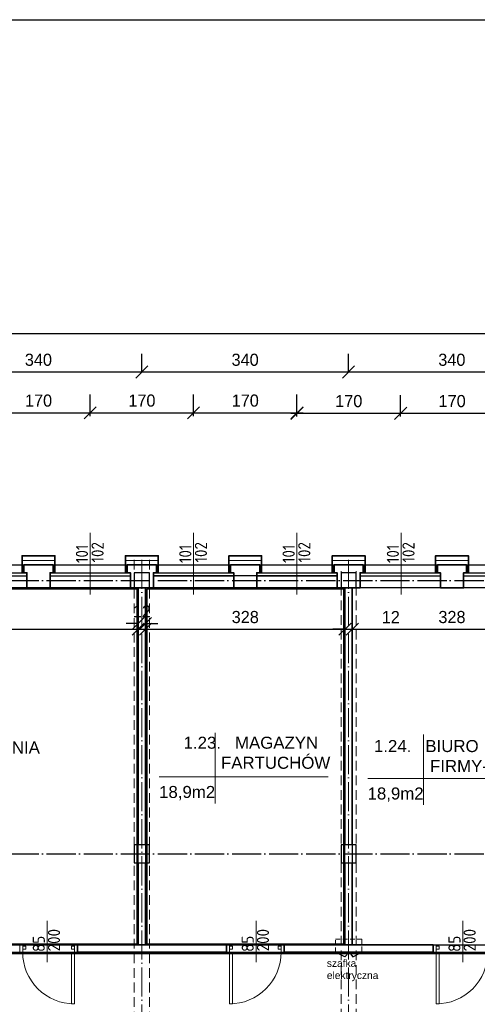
# Model space of a CAD drawing. Header units: millimetres. Extents: x -642 to 14033, y 1994 to 13520.
# Tile 62 of 72: x 8546 to 9299, y 11900 to 13520. Entities that reach past the tile are written whole.
import ezdxf

# ---------------------------------------------------------------- set-up
doc = ezdxf.new("R2010")
doc.units = ezdxf.units.MM
doc.linetypes.add('ACAD_ISO04W100', pattern=[30.5, 24, -3, 0.5, -3])
doc.linetypes.add('KRESKOWA_X2', pattern=[12, 8, -4])
for name, color, linetype, lineweight in [('drzwi', 140, 'Continuous', 13), ('opisy drzwi', 40, 'Continuous', 13), ('opisy pom', 3, 'Continuous', 18), ('OPISY POM. 100', 150, 'Continuous', 20), ('opisy pom.50', 3, 'Continuous', 20), ('przerywana', 7, 'KRESKOWA_X2', 9), ('sciany', 4, 'Continuous', 35), ('symetria', 7, 'ACAD_ISO04W100', 9), ('słupy', 2, 'Continuous', 30), ('wymiary', 1, 'Continuous', 13), ('ściany-OCIEPLENIE', 201, 'Continuous', 9)]:
    doc.layers.add(name, color=color, linetype=linetype, lineweight=lineweight)
doc.layers.add('POWIERZCHNIA', color=123, linetype='Continuous', plot=False)
doc.styles.add('ISO', font='isocp.shx')
doc.styles.add('ROMANS', font='ROMANS')
doc.styles.add('SYSTEM', font='TXT')
doc.linetypes.add('BATTING', pattern='A,0.0001,-0.1,[134,ltypeshp.shx,S=0.1,R=0,X=-0.1,Y=0],-0.2,[134,ltypeshp.shx,S=0.1,R=180,X=0.1,Y=0],-0.1', length=0.4001)
doc.dimstyles.new('Jacek2', dxfattribs={"dimscale": 2, "dimtxt": 10, "dimasz": 10, "dimexe": 15, "dimexo": 15, "dimgap": 5, "dimtad": 1, "dimdec": 0, "dimzin": 0, "dimdsep": 46, "dimtxsty": 'Standard', "dimblk": 'OBLIQUE', "dimcen": 0, "dimdle": 5, "dimadec": 1, "dimazin": 0, "dimtfac": 1, "dimtdec": 0, "dimtofl": 0, "dimtmove": 0, "dimatfit": 3, "dimfxl": 1, "dimtolj": 1, "dimtzin": 0, "dimarcsym": 0})

# ---------------------------------------------------------------- blocks, each defined once
blk = doc.blocks.new('_OBLIQUE')
at = {"color": 0, "linetype": 'ByBlock'}
blk.add_line((-0.5, -0.5), (0.5, 0.5), dxfattribs=at)
blk = doc.blocks.new('*D106')
at = {"layer": 'Defpoints', "color": 0, "transparency": 16777216}
for p in [(8746.9, 12940.4), (8406.9, 12912), (8746.9, 12912)]:
    blk.add_point(p, dxfattribs=at)
at = {"layer": 'wymiary', "color": 0, "lineweight": -2, "transparency": 16777216}
for p, q in [((8406.9, 12942), (8406.9, 12970.4)), ((8746.9, 12942), (8746.9, 12970.4)), ((8396.9, 12940.4), (8756.9, 12940.4))]:
    blk.add_line(p, q, dxfattribs=at)
at = {"layer": 'wymiary', "color": 0, "lineweight": -2, "transparency": 16777216, "xscale": 20, "yscale": 20, "zscale": 20, "rotation": 180}
blk.add_blockref('_OBLIQUE', (8406.9, 12940.4), dxfattribs=at)
at = {"layer": 'wymiary', "color": 0, "lineweight": -2, "transparency": 16777216, "xscale": 20, "yscale": 20, "zscale": 20}
blk.add_blockref('_OBLIQUE', (8746.9, 12940.4), dxfattribs=at)
at = {"layer": 'wymiary', "color": 0, "transparency": 16777216, "insert": (8576.9, 12960.4), "char_height": 20, "attachment_point": 5}
blk.add_mtext('\\A1;340', dxfattribs=at)
blk = doc.blocks.new('*D107')
at = {"layer": 'Defpoints', "color": 0, "transparency": 16777216}
for p in [(9086.9, 12940.4), (8746.9, 12912), (9086.9, 12912)]:
    blk.add_point(p, dxfattribs=at)
at = {"layer": 'wymiary', "color": 0, "lineweight": -2, "transparency": 16777216}
for p, q in [((8746.9, 12942), (8746.9, 12970.4)), ((9086.9, 12942), (9086.9, 12970.4)), ((8736.9, 12940.4), (9096.9, 12940.4))]:
    blk.add_line(p, q, dxfattribs=at)
at = {"layer": 'wymiary', "color": 0, "lineweight": -2, "transparency": 16777216, "xscale": 20, "yscale": 20, "zscale": 20, "rotation": 180}
blk.add_blockref('_OBLIQUE', (8746.9, 12940.4), dxfattribs=at)
at = {"layer": 'wymiary', "color": 0, "lineweight": -2, "transparency": 16777216, "xscale": 20, "yscale": 20, "zscale": 20}
blk.add_blockref('_OBLIQUE', (9086.9, 12940.4), dxfattribs=at)
at = {"layer": 'wymiary', "color": 0, "transparency": 16777216, "insert": (8916.9, 12960.4), "char_height": 20, "attachment_point": 5}
blk.add_mtext('\\A1;340', dxfattribs=at)
blk = doc.blocks.new('*D108')
at = {"layer": 'Defpoints', "color": 0, "transparency": 16777216}
for p in [(9426.9, 12940.4), (9086.9, 12912), (9426.9, 12912)]:
    blk.add_point(p, dxfattribs=at)
at = {"layer": 'wymiary', "color": 0, "lineweight": -2, "transparency": 16777216}
for p, q in [((9086.9, 12942), (9086.9, 12970.4)), ((9426.9, 12942), (9426.9, 12970.4)), ((9076.9, 12940.4), (9436.9, 12940.4))]:
    blk.add_line(p, q, dxfattribs=at)
at = {"layer": 'wymiary', "color": 0, "lineweight": -2, "transparency": 16777216, "xscale": 20, "yscale": 20, "zscale": 20, "rotation": 180}
blk.add_blockref('_OBLIQUE', (9086.9, 12940.4), dxfattribs=at)
at = {"layer": 'wymiary', "color": 0, "lineweight": -2, "transparency": 16777216, "xscale": 20, "yscale": 20, "zscale": 20}
blk.add_blockref('_OBLIQUE', (9426.9, 12940.4), dxfattribs=at)
at = {"layer": 'wymiary', "color": 0, "transparency": 16777216, "insert": (9256.9, 12960.4), "char_height": 20, "attachment_point": 5}
blk.add_mtext('\\A1;340', dxfattribs=at)
blk = doc.blocks.new('*D239')
at = {"layer": 'Defpoints', "color": 0, "transparency": 16777216}
for p in [(8086, 12584.9), (8741.1, 12584.9), (8741.1, 12517)]:
    blk.add_point(p, dxfattribs=at)
at = {"layer": 'wymiary', "color": 0, "lineweight": -2, "transparency": 16777216}
for p, q in [((8086, 12554.9), (8086, 12487)), ((8741.1, 12554.9), (8741.1, 12487)), ((8076, 12517), (8751.1, 12517))]:
    blk.add_line(p, q, dxfattribs=at)
at = {"layer": 'wymiary', "color": 0, "lineweight": -2, "transparency": 16777216, "xscale": 20, "yscale": 20, "zscale": 20, "rotation": 180}
blk.add_blockref('_OBLIQUE', (8086, 12517), dxfattribs=at)
at = {"layer": 'wymiary', "color": 0, "lineweight": -2, "transparency": 16777216, "xscale": 20, "yscale": 20, "zscale": 20}
blk.add_blockref('_OBLIQUE', (8741.1, 12517), dxfattribs=at)
at = {"layer": 'wymiary', "color": 0, "transparency": 16777216, "insert": (8413.6, 12537), "char_height": 20, "attachment_point": 5}
blk.add_mtext('\\A1;655', dxfattribs=at)
blk = doc.blocks.new('*D240')
at = {"layer": 'Defpoints', "color": 0, "transparency": 16777216}
for p in [(8741.1, 12584.9), (8753.1, 12584.9), (8753.1, 12526.4)]:
    blk.add_point(p, dxfattribs=at)
at = {"layer": 'wymiary', "color": 0, "lineweight": -2, "transparency": 16777216}
for p, q in [((8741.1, 12554.9), (8741.1, 12496.4)), ((8753.1, 12554.9), (8753.1, 12496.4)), ((8741.1, 12526.4), (8721.1, 12526.4)), ((8753.1, 12526.4), (8773.1, 12526.4))]:
    blk.add_line(p, q, dxfattribs=at)
at = {"layer": 'wymiary', "color": 0, "lineweight": -2, "transparency": 16777216, "xscale": 20, "yscale": 20, "zscale": 20}
blk.add_blockref('_OBLIQUE', (8741.1, 12526.4), dxfattribs=at)
at = {"layer": 'wymiary', "color": 0, "lineweight": -2, "transparency": 16777216, "xscale": 20, "yscale": 20, "zscale": 20, "rotation": 180}
blk.add_blockref('_OBLIQUE', (8753.1, 12526.4), dxfattribs=at)
at = {"layer": 'wymiary', "color": 0, "transparency": 16777216, "insert": (8747.1, 12546.4), "char_height": 20, "attachment_point": 5}
blk.add_mtext('\\A1;12', dxfattribs=at)
blk = doc.blocks.new('*D241')
at = {"layer": 'Defpoints', "color": 0, "transparency": 16777216}
for p in [(8753.1, 12584.9), (9081.1, 12584.9), (9081.1, 12517)]:
    blk.add_point(p, dxfattribs=at)
at = {"layer": 'wymiary', "color": 0, "lineweight": -2, "transparency": 16777216}
for p, q in [((8753.1, 12554.9), (8753.1, 12487)), ((9081.1, 12554.9), (9081.1, 12487)), ((8743.1, 12517), (9091.1, 12517))]:
    blk.add_line(p, q, dxfattribs=at)
at = {"layer": 'wymiary', "color": 0, "lineweight": -2, "transparency": 16777216, "xscale": 20, "yscale": 20, "zscale": 20, "rotation": 180}
blk.add_blockref('_OBLIQUE', (8753.1, 12517), dxfattribs=at)
at = {"layer": 'wymiary', "color": 0, "lineweight": -2, "transparency": 16777216, "xscale": 20, "yscale": 20, "zscale": 20}
blk.add_blockref('_OBLIQUE', (9081.1, 12517), dxfattribs=at)
at = {"layer": 'wymiary', "color": 0, "transparency": 16777216, "insert": (8917.1, 12537), "char_height": 20, "attachment_point": 5}
blk.add_mtext('\\A1;328', dxfattribs=at)
blk = doc.blocks.new('*D242')
at = {"layer": 'Defpoints', "color": 0, "transparency": 16777216}
for p in [(9081.1, 12584.9), (9093.1, 12584.9), (9093.1, 12517)]:
    blk.add_point(p, dxfattribs=at)
at = {"layer": 'wymiary', "color": 0, "lineweight": -2, "transparency": 16777216}
for p, q in [((9081.1, 12554.9), (9081.1, 12487)), ((9093.1, 12554.9), (9093.1, 12487)), ((9081.1, 12517), (9061.1, 12517)), ((9093.1, 12517), (9179.8, 12517))]:
    blk.add_line(p, q, dxfattribs=at)
at = {"layer": 'wymiary', "color": 0, "lineweight": -2, "transparency": 16777216, "xscale": 20, "yscale": 20, "zscale": 20}
blk.add_blockref('_OBLIQUE', (9081.1, 12517), dxfattribs=at)
at = {"layer": 'wymiary', "color": 0, "lineweight": -2, "transparency": 16777216, "xscale": 20, "yscale": 20, "zscale": 20, "rotation": 180}
blk.add_blockref('_OBLIQUE', (9093.1, 12517), dxfattribs=at)
at = {"layer": 'wymiary', "color": 0, "transparency": 16777216, "insert": (9156.5, 12537), "char_height": 20, "attachment_point": 5}
blk.add_mtext('\\A1;12', dxfattribs=at)
blk = doc.blocks.new('*D243')
at = {"layer": 'Defpoints', "color": 0, "transparency": 16777216}
for p in [(9093.1, 12584.9), (9421.1, 12584.9), (9421.1, 12517)]:
    blk.add_point(p, dxfattribs=at)
at = {"layer": 'wymiary', "color": 0, "lineweight": -2, "transparency": 16777216}
for p, q in [((9093.1, 12554.9), (9093.1, 12487)), ((9421.1, 12554.9), (9421.1, 12487)), ((9083.1, 12517), (9431.1, 12517))]:
    blk.add_line(p, q, dxfattribs=at)
at = {"layer": 'wymiary', "color": 0, "lineweight": -2, "transparency": 16777216, "xscale": 20, "yscale": 20, "zscale": 20, "rotation": 180}
blk.add_blockref('_OBLIQUE', (9093.1, 12517), dxfattribs=at)
at = {"layer": 'wymiary', "color": 0, "lineweight": -2, "transparency": 16777216, "xscale": 20, "yscale": 20, "zscale": 20}
blk.add_blockref('_OBLIQUE', (9421.1, 12517), dxfattribs=at)
at = {"layer": 'wymiary', "color": 0, "transparency": 16777216, "insert": (9257.1, 12537), "char_height": 20, "attachment_point": 5}
blk.add_mtext('\\A1;328', dxfattribs=at)
blk = doc.blocks.new('*D428')
at = {"layer": 'Defpoints', "color": 0, "transparency": 16777216}
for p in [(12183.1, 13003.7), (753.6, 12769.9), (12183.1, 12769.9)]:
    blk.add_point(p, dxfattribs=at)
at = {"layer": 'wymiary', "color": 0, "lineweight": -2, "transparency": 16777216}
for p, q in [((753.6, 12799.9), (753.6, 13033.7)), ((12183.1, 12799.9), (12183.1, 13033.7)), ((743.6, 13003.7), (12193.1, 13003.7))]:
    blk.add_line(p, q, dxfattribs=at)
at = {"layer": 'wymiary', "color": 0, "lineweight": -2, "transparency": 16777216, "xscale": 20, "yscale": 20, "zscale": 20, "rotation": 180}
blk.add_blockref('_OBLIQUE', (753.6, 13003.7), dxfattribs=at)
at = {"layer": 'wymiary', "color": 0, "lineweight": -2, "transparency": 16777216, "xscale": 20, "yscale": 20, "zscale": 20}
blk.add_blockref('_OBLIQUE', (12183.1, 13003.7), dxfattribs=at)
at = {"layer": 'wymiary', "color": 0, "transparency": 16777216, "insert": (6468.4, 13023.7), "char_height": 20, "attachment_point": 5}
blk.add_mtext('\\A1;11430', dxfattribs=at)
blk = doc.blocks.new('*D456')
at = {"layer": 'Defpoints', "color": 0, "transparency": 16777216}
for p in [(8662.1, 12873.2), (8492.1, 12837.8), (8662.1, 12837.8)]:
    blk.add_point(p, dxfattribs=at)
at = {"layer": 'opisy pom.50', "color": 0, "lineweight": -2, "transparency": 16777216}
for p, q in [((8492.1, 12867.8), (8492.1, 12903.2)), ((8662.1, 12867.8), (8662.1, 12903.2)), ((8482.1, 12873.2), (8672.1, 12873.2))]:
    blk.add_line(p, q, dxfattribs=at)
at = {"layer": 'opisy pom.50', "color": 0, "lineweight": -2, "transparency": 16777216, "xscale": 20, "yscale": 20, "zscale": 20, "rotation": 180}
blk.add_blockref('_OBLIQUE', (8492.1, 12873.2), dxfattribs=at)
at = {"layer": 'opisy pom.50', "color": 0, "lineweight": -2, "transparency": 16777216, "xscale": 20, "yscale": 20, "zscale": 20}
blk.add_blockref('_OBLIQUE', (8662.1, 12873.2), dxfattribs=at)
at = {"layer": 'opisy pom.50', "color": 0, "transparency": 16777216, "insert": (8577.1, 12893.2), "char_height": 20, "attachment_point": 5}
blk.add_mtext('\\A1;170', dxfattribs=at)
blk = doc.blocks.new('*D457')
at = {"layer": 'Defpoints', "color": 0, "transparency": 16777216}
for p in [(8832.1, 12873.2), (8662.1, 12837.8), (8832.1, 12837.8)]:
    blk.add_point(p, dxfattribs=at)
at = {"layer": 'opisy pom.50', "color": 0, "lineweight": -2, "transparency": 16777216}
for p, q in [((8662.1, 12867.8), (8662.1, 12903.2)), ((8832.1, 12867.8), (8832.1, 12903.2)), ((8652.1, 12873.2), (8842.1, 12873.2))]:
    blk.add_line(p, q, dxfattribs=at)
at = {"layer": 'opisy pom.50', "color": 0, "lineweight": -2, "transparency": 16777216, "xscale": 20, "yscale": 20, "zscale": 20, "rotation": 180}
blk.add_blockref('_OBLIQUE', (8662.1, 12873.2), dxfattribs=at)
at = {"layer": 'opisy pom.50', "color": 0, "lineweight": -2, "transparency": 16777216, "xscale": 20, "yscale": 20, "zscale": 20}
blk.add_blockref('_OBLIQUE', (8832.1, 12873.2), dxfattribs=at)
at = {"layer": 'opisy pom.50', "color": 0, "transparency": 16777216, "insert": (8747.1, 12893.2), "char_height": 20, "attachment_point": 5}
blk.add_mtext('\\A1;170', dxfattribs=at)
blk = doc.blocks.new('*D458')
at = {"layer": 'Defpoints', "color": 0, "transparency": 16777216}
for p in [(9002.1, 12873.2), (8832.1, 12837.8), (9002.1, 12837.8)]:
    blk.add_point(p, dxfattribs=at)
at = {"layer": 'opisy pom.50', "color": 0, "lineweight": -2, "transparency": 16777216}
for p, q in [((8832.1, 12867.8), (8832.1, 12903.2)), ((9002.1, 12867.8), (9002.1, 12903.2)), ((8822.1, 12873.2), (9012.1, 12873.2))]:
    blk.add_line(p, q, dxfattribs=at)
at = {"layer": 'opisy pom.50', "color": 0, "lineweight": -2, "transparency": 16777216, "xscale": 20, "yscale": 20, "zscale": 20, "rotation": 180}
blk.add_blockref('_OBLIQUE', (8832.1, 12873.2), dxfattribs=at)
at = {"layer": 'opisy pom.50', "color": 0, "lineweight": -2, "transparency": 16777216, "xscale": 20, "yscale": 20, "zscale": 20}
blk.add_blockref('_OBLIQUE', (9002.1, 12873.2), dxfattribs=at)
at = {"layer": 'opisy pom.50', "color": 0, "transparency": 16777216, "insert": (8917.1, 12893.2), "char_height": 20, "attachment_point": 5}
blk.add_mtext('\\A1;170', dxfattribs=at)
blk = doc.blocks.new('*D459')
at = {"layer": 'Defpoints', "color": 0, "transparency": 16777216}
for p in [(9172.6, 12872.4), (9002.1, 12837.1), (9172.6, 12837.1)]:
    blk.add_point(p, dxfattribs=at)
at = {"layer": 'opisy pom.50', "color": 0, "lineweight": -2, "transparency": 16777216}
for p, q in [((9002.1, 12867.1), (9002.1, 12902.4)), ((9172.6, 12867.1), (9172.6, 12902.4)), ((8992.1, 12872.4), (9182.6, 12872.4))]:
    blk.add_line(p, q, dxfattribs=at)
at = {"layer": 'opisy pom.50', "color": 0, "lineweight": -2, "transparency": 16777216, "xscale": 20, "yscale": 20, "zscale": 20, "rotation": 180}
blk.add_blockref('_OBLIQUE', (9002.1, 12872.4), dxfattribs=at)
at = {"layer": 'opisy pom.50', "color": 0, "lineweight": -2, "transparency": 16777216, "xscale": 20, "yscale": 20, "zscale": 20}
blk.add_blockref('_OBLIQUE', (9172.6, 12872.4), dxfattribs=at)
at = {"layer": 'opisy pom.50', "color": 0, "transparency": 16777216, "insert": (9087.4, 12892.4), "char_height": 20, "attachment_point": 5}
blk.add_mtext('\\A1;170', dxfattribs=at)
blk = doc.blocks.new('*D460')
at = {"layer": 'Defpoints', "color": 0, "transparency": 16777216}
for p in [(9342.1, 12872.4), (9172.6, 12837.1), (9342.1, 12837.1)]:
    blk.add_point(p, dxfattribs=at)
at = {"layer": 'opisy pom.50', "color": 0, "lineweight": -2, "transparency": 16777216}
for p, q in [((9172.6, 12867.1), (9172.6, 12902.4)), ((9342.1, 12867.1), (9342.1, 12902.4)), ((9162.6, 12872.4), (9352.1, 12872.4))]:
    blk.add_line(p, q, dxfattribs=at)
at = {"layer": 'opisy pom.50', "color": 0, "lineweight": -2, "transparency": 16777216, "xscale": 20, "yscale": 20, "zscale": 20, "rotation": 180}
blk.add_blockref('_OBLIQUE', (9172.6, 12872.4), dxfattribs=at)
at = {"layer": 'opisy pom.50', "color": 0, "lineweight": -2, "transparency": 16777216, "xscale": 20, "yscale": 20, "zscale": 20}
blk.add_blockref('_OBLIQUE', (9342.1, 12872.4), dxfattribs=at)
at = {"layer": 'opisy pom.50', "color": 0, "transparency": 16777216, "insert": (9257.4, 12892.4), "char_height": 20, "attachment_point": 5}
blk.add_mtext('\\A1;170', dxfattribs=at)

msp = doc.modelspace()

# ---------------------------------------------------------------- linework, layer by layer
for p, q in [((7707.4, 12622.9), (10984.1, 12622.9)), ((8043, 12622.9), (8783.1, 12622.9)), ((8383.1, 12622.9), (10984.1, 12622.9)), ((8426.1, 12609.9), (8558.1, 12609.9)), ((8596.1, 12609.9), (8728.1, 12609.9)), ((8766.1, 12609.9), (8898.1, 12609.9)), ((8936.1, 12609.9), (9068.1, 12609.9)), ((9106.1, 12609.9), (9238.1, 12609.9)), ((9276.1, 12609.9), (9408.1, 12609.9)), ((8426.1, 12604.9), (8558.1, 12604.9)), ((8596.1, 12604.9), (8728.1, 12604.9)), ((9068.1, 12604.9), (8766.1, 12604.9)), ((8766.1, 12604.9), (8898.1, 12604.9)), ((8936.1, 12604.9), (9068.1, 12604.9)), ((9106.1, 12604.9), (9238.1, 12604.9)), ((9276.1, 12604.9), (9408.1, 12604.9))]:
    msp.add_line(p, q)
at = {"linetype": 'ACAD_ISO04W100', "ltscale": 2}
for p, q in [((477.4, 12597.4), (13301.1, 12597.4)), ((477.4, 12147.4), (13301.1, 12147.4))]:
    msp.add_line(p, q, dxfattribs=at)
msp.add_lwpolyline([(-642.1, 13520.2), (14032.9, 13520.2), (14032.9, 1993.9), (-642.1, 1993.9)], close=True)
for points in [[(9088.1, 11985.4), (9080.9, 11977.9), (9065.4, 11985.4)], [(9088.1, 11985.4), (9093.9, 11977.9), (9108.9, 11985.4)]]:
    msp.add_lwpolyline(points)
at = {"layer": 'drzwi'}
for points in [[(8551.1, 11997.4, 0), (8546.1, 11997.4, 0), (8546.1, 11985.4, 0), (8551.1, 11985.4, 0), (8551.1, 11997.4, 0)], [(8551.1, 11995.4, 0), (8556.1, 11995.4, 0), (8556.1, 11990.4, 0), (8551.1, 11990.4, 0), (8551.1, 11995.4, 0)], [(8636.1, 11995.4, 0), (8631.1, 11995.4, 0), (8631.1, 11990.4, 0), (8636.1, 11990.4, 0), (8636.1, 11995.4, 0)], [(8636.1, 11997.4, 0), (8641.1, 11997.4, 0), (8641.1, 11985.4, 0), (8636.1, 11985.4, 0), (8636.1, 11997.4, 0)], [(8891.1, 11997.4, 0), (8886.1, 11997.4, 0), (8886.1, 11985.4, 0), (8891.1, 11985.4, 0), (8891.1, 11997.4, 0)], [(8891.1, 11995.4, 0), (8896.1, 11995.4, 0), (8896.1, 11990.4, 0), (8891.1, 11990.4, 0), (8891.1, 11995.4, 0)], [(8976.1, 11995.4, 0), (8971.1, 11995.4, 0), (8971.1, 11990.4, 0), (8976.1, 11990.4, 0), (8976.1, 11995.4, 0)], [(8976.1, 11997.4, 0), (8981.1, 11997.4, 0), (8981.1, 11985.4, 0), (8976.1, 11985.4, 0), (8976.1, 11997.4, 0)], [(9231.1, 11997.4, 0), (9226.1, 11997.4, 0), (9226.1, 11985.4, 0), (9231.1, 11985.4, 0), (9231.1, 11997.4, 0)], [(9231.1, 11995.4, 0), (9236.1, 11995.4, 0), (9236.1, 11990.4, 0), (9231.1, 11990.4, 0), (9231.1, 11995.4, 0)], [(8636.1, 11985.4, 0), (8631.1, 11985.4, 0), (8631.1, 11900.6, 0), (8636.1, 11900.4, 0), (8636.1, 11985.4, 0)], [(8891.1, 11985.4, 0), (8896.1, 11985.4, 0), (8896.1, 11900.6, 0), (8891.1, 11900.4, 0), (8891.1, 11985.4, 0)], [(9231.1, 11985.4, 0), (9236.1, 11985.4, 0), (9236.1, 11900.6, 0), (9231.1, 11900.4, 0), (9231.1, 11985.4, 0)]]:
    msp.add_polyline3d(points, dxfattribs=at)
for centre, start, end in [((8636.1, 11985.4), 180.001, 270.0014), ((8891.1, 11985.4), 270.001, 0.0014), ((9231.1, 11985.4), 270.001, 0.0014)]:
    msp.add_arc(centre, 85, start, end, dxfattribs=at)
at = {"layer": 'opisy drzwi'}
for p, q in [((8662.1, 12574.1), (8662.1, 12675.9)), ((8832.1, 12574.1), (8832.1, 12675.9)), ((9002.1, 12574.1), (9002.1, 12675.9)), ((9173.6, 12574.1), (9173.6, 12675.9)), ((8591.2, 11969), (8591.2, 12036.9)), ((8934.8, 11969), (8934.8, 12036.9)), ((9274.8, 11969), (9274.8, 12036.9))]:
    msp.add_line(p, q, dxfattribs=at)
at = {"layer": 'opisy pom'}
for p, q in [((8867.6, 12230.5), (8867.6, 12346.3)), ((9210.5, 12228), (9210.5, 12343.8)), ((8775.6, 12273.9), (9053.3, 12273.9)), ((9118.5, 12271.4), (9396.2, 12271.4))]:
    msp.add_line(p, q, dxfattribs=at)
at = {"layer": 'opisy pom.50', "linetype": 'KRESKOWA_X2'}
msp.add_lwpolyline([(9065.4, 11985.4), (9065.4, 12006.9), (9108.9, 12006.9), (9108.9, 11985.4)], close=True, dxfattribs=at)
at = {"layer": 'POWIERZCHNIA'}
msp.add_lwpolyline([(8086, 11997.4), (8341.1, 11997.4), (8341.1, 12043.4), (8473.1, 12043.4), (8473.1, 11997.4), (8741.1, 11997.4), (8741.1, 12584.9), (8086, 12584.9), (8086, 11997.4)], dxfattribs=at)
for points in [[(8088, 11999.4), (8339.1, 11999.4), (8339.1, 12045.4), (8475.1, 12045.4), (8475.1, 11999.4), (8739.1, 11999.4), (8739.1, 12582.9), (8088, 12582.9)], [(8753.1, 11997.4), (9081.1, 11997.4), (9081.1, 12584.9), (8753.1, 12584.9)], [(8755.1, 11999.4), (9079.1, 11999.4), (9079.1, 12582.9), (8755.1, 12582.9)], [(9093.1, 11997.4), (9421.1, 11997.4), (9421.1, 12584.9), (9093.1, 12584.9)], [(8356.9, 11985.4), (9421.1, 11985.4), (9421.1, 11755.4), (8356.9, 11755.4)], [(8358.9, 11983.4), (9419.1, 11983.4), (9419.1, 11757.4), (8358.9, 11757.4)]]:
    msp.add_lwpolyline(points, close=True, dxfattribs=at)
at = {"layer": 'przerywana', "linetype": 'KRESKOWA_X2', "ltscale": 2}
for p, q in [((8734.6, 12631.4), (8734.6, 11259.9)), ((8759.6, 12631.4), (8759.6, 11259.9)), ((9074.6, 12612.4), (9074.6, 11259.9)), ((9099.6, 12612.4), (9099.6, 11259.9))]:
    msp.add_line(p, q, dxfattribs=at)
at = {"layer": 'sciany'}
for p, q in [((8741.1, 12584.9), (8741.1, 12162.4)), ((8753.1, 12584.9), (8753.1, 12162.4)), ((9081.1, 12584.9), (9081.1, 12162.4)), ((9093.1, 12584.9), (9093.1, 12162.4)), ((8741.1, 12132.4), (8741.1, 11997.4)), ((8753.1, 12132.4), (8753.1, 11997.4)), ((9081.1, 12132.4), (9081.1, 11997.4)), ((9093.1, 12132.4), (9093.1, 11997.4)), ((8641.1, 11997.4), (8641.1, 11985.4)), ((8886.1, 11997.4), (8641.1, 11997.4)), ((8886.1, 11997.4), (8886.1, 11985.4)), ((8981.1, 11997.4), (8981.1, 11985.4)), ((9226.1, 11997.4), (8981.1, 11997.4)), ((9226.1, 11997.4), (9226.1, 11985.4)), ((8641.1, 11985.4), (8886.1, 11985.4)), ((8981.1, 11985.4), (9226.1, 11985.4))]:
    msp.add_line(p, q, dxfattribs=at)
for points in [[(8553.1, 12609.9), (8550.1, 12609.9), (8550.1, 12637.9), (8604.1, 12637.9), (8604.1, 12609.9), (8601.1, 12609.9)], [(8723.1, 12609.9), (8720.1, 12609.9), (8720.1, 12637.9), (8774.1, 12637.9), (8774.1, 12609.9), (8771.1, 12609.9)], [(8893.1, 12609.9), (8890.1, 12609.9), (8890.1, 12637.9), (8944.1, 12637.9), (8944.1, 12609.9), (8941.1, 12609.9)], [(9063.1, 12609.9), (9060.1, 12609.9), (9060.1, 12637.9), (9114.1, 12637.9), (9114.1, 12609.9), (9111.1, 12609.9)], [(9233.1, 12609.9), (9230.1, 12609.9), (9230.1, 12637.9), (9284.1, 12637.9), (9284.1, 12609.9), (9281.1, 12609.9)], [(8558.1, 12584.9), (8596.1, 12584.9), (8596.1, 12609.9), (8601.1, 12609.9), (8601.1, 12622.9), (8553.1, 12622.9), (8553.1, 12609.9), (8558.1, 12609.9), (8558.1, 12584.9)], [(8766.1, 12584.9), (8728.1, 12584.9), (8728.1, 12609.9), (8723.1, 12609.9), (8723.1, 12622.9), (8771.1, 12622.9), (8771.1, 12609.9), (8766.1, 12609.9), (8766.1, 12584.9)], [(8898.1, 12584.9), (8936.1, 12584.9), (8936.1, 12609.9), (8941.1, 12609.9), (8941.1, 12622.9), (8893.1, 12622.9), (8893.1, 12609.9), (8898.1, 12609.9), (8898.1, 12584.9)], [(9106.1, 12584.9), (9068.1, 12584.9), (9068.1, 12609.9), (9063.1, 12609.9), (9063.1, 12622.9), (9111.1, 12622.9), (9111.1, 12609.9), (9106.1, 12609.9), (9106.1, 12584.9)], [(9238.1, 12584.9), (9276.1, 12584.9), (9276.1, 12609.9), (9281.1, 12609.9), (9281.1, 12622.9), (9233.1, 12622.9), (9233.1, 12609.9), (9238.1, 12609.9), (9238.1, 12584.9)]]:
    msp.add_lwpolyline(points, dxfattribs=at)
at = {"layer": 'symetria', "linetype": 'ACAD_ISO04W100', "ltscale": 2}
for p, q in [((8747.1, 12631.4), (8747.1, 11033.7)), ((9087.1, 12631.4), (9087.1, 11033.7))]:
    msp.add_line(p, q, dxfattribs=at)
at = {"layer": 'słupy'}
for points in [[(8734.6, 12584.9), (8759.6, 12584.9), (8759.6, 12609.9), (8734.6, 12609.9)], [(9074.6, 12584.9), (9099.6, 12584.9), (9099.6, 12609.9), (9074.6, 12609.9)], [(8734.6, 12132.4), (8759.6, 12132.4), (8759.6, 12162.4), (8734.6, 12162.4)], [(9074.6, 12132.4), (9099.6, 12132.4), (9099.6, 12162.4), (9074.6, 12162.4)]]:
    msp.add_lwpolyline(points, close=True, dxfattribs=at)
at = {"layer": 'ściany-OCIEPLENIE', "linetype": 'BATTING', "ltscale": 14}
for p, q in [((8604.1, 12630.4), (8550.1, 12630.4)), ((8774.1, 12630.4), (8720.1, 12630.4)), ((8944.1, 12630.4), (8890.1, 12630.4)), ((9114.1, 12630.4), (9060.1, 12630.4)), ((9284.1, 12630.4), (9230.1, 12630.4))]:
    msp.add_line(p, q, dxfattribs=at)
at = {"layer": 'ściany-OCIEPLENIE', "linetype": 'BATTING', "ltscale": 3}
for p, q in [((8551.6, 12609.9), (8551.6, 12622.9)), ((8602.6, 12609.9), (8602.6, 12622.9)), ((8721.6, 12609.9), (8721.6, 12622.9)), ((8772.6, 12609.9), (8772.6, 12622.9)), ((8891.6, 12609.9), (8891.6, 12622.9)), ((8942.6, 12609.9), (8942.6, 12622.9)), ((9061.6, 12609.9), (9061.6, 12622.9)), ((9112.6, 12609.9), (9112.6, 12622.9)), ((9231.6, 12609.9), (9231.6, 12622.9)), ((9282.6, 12609.9), (9282.6, 12622.9))]:
    msp.add_line(p, q, dxfattribs=at)

# ---------------------------------------------------------------- texts
at = {"layer": 'opisy drzwi', "style": 'ISO'}
for s, p in [('101', (8658.5, 12626)), ('102', (8684.2, 12626.9)), ('101', (8828.5, 12626)), ('102', (8854.2, 12626.9)), ('101', (8998.5, 12626)), ('102', (9024.2, 12626.9)), ('101', (9169.9, 12626)), ('102', (9195.6, 12626.9)), ('200', (8612.5, 11986.9)), ('200', (8956.2, 11986.9)), ('200', (9296.2, 11986.9)), ('85', (8587.5, 11985.9)), ('85', (8931.2, 11986)), ('85', (9271.2, 11986))]:
    msp.add_text(s, height=20, rotation=90, dxfattribs=at).set_placement(p)
at = {"layer": 'opisy pom', "char_height": 19.8, "attachment_point": 1, "style": 'SYSTEM'}
for s, insert in [('{\\fArial|b0|i0|c238|p34;1.21.    WENTYLATORNIA}', (8248.9, 12332.3)), ('{\\fArial|b0|i0|c238|p34;1.23.   MAGAZYN\\P        FARTUCHÓW}', (8815.7, 12340.2)), ('{\\fArial|b0|i0|c238|p34;1.24.   BIURO \\P            FIRMY-IMPEL}', (9128.8, 12334.7)), ('{\\fArial|b0|i0|c238|p34;18,9m2  }', (8775.4, 12259.1)), ('{\\fArial|b0|i0|c238|p34;18,9m2  }', (9118.3, 12256.6))]:
    msp.add_mtext(s, dxfattribs=dict(at, insert=insert))
at = {"layer": 'OPISY POM. 100', "insert": (9051.3, 11973.4), "char_height": 12, "attachment_point": 1, "style": 'ROMANS'}
msp.add_mtext('{\\fArial|b0|i0|c238|p34;szafka \\Pelektryczna}', dxfattribs=at)

# ---------------------------------------------------------------- dimensions: what is measured, and where the dimension line sits
at = {"layer": 'opisy pom.50'}
for base, p1, p2, picture, middle in [((8662.1, 12873.2), (8492.1, 12837.8), (8662.1, 12837.8), '*D456', (8577.1, 12893.2)), ((8832.1, 12873.2), (8662.1, 12837.8), (8832.1, 12837.8), '*D457', (8747.1, 12893.2)), ((9002.1, 12873.2), (8832.1, 12837.8), (9002.1, 12837.8), '*D458', (8917.1, 12893.2)), ((9172.5954, 12872.4448), (9002.1268, 12837.077), (9172.5954, 12837.077), '*D459', (9087.3611, 12892.4448)), ((9342.1268, 12872.4448), (9172.5954, 12837.077), (9342.1268, 12837.077), '*D460', (9257.3611, 12892.4448))]:
    dim = msp.add_linear_dim(base=base, p1=p1, p2=p2, angle=180, dimstyle='Jacek2', override={"dimtmove": 1}, dxfattribs=at)
    dim.commit()
    dim.dimension.update_dxf_attribs({"geometry": picture, "text_midpoint": middle})
at = {"layer": 'wymiary'}
dim = msp.add_aligned_dim(p1=(753.6268242, 12769.8544206), p2=(12183.1268242, 12769.8544206), distance=233.8355711, dimstyle='Jacek2', dxfattribs=at)
dim.commit()
dim.dimension.update_dxf_attribs({"geometry": '*D428', "text_midpoint": (6468.3768242, 13023.6899917)})
for base, p1, p2, picture, middle in [((8746.9, 12940.4), (8406.9, 12912), (8746.9, 12912), '*D106', (8576.9, 12960.4)), ((9086.9, 12940.4), (8746.9, 12912), (9086.9, 12912), '*D107', (8916.9, 12960.4)), ((9426.9, 12940.4), (9086.9, 12912), (9426.9, 12912), '*D108', (9256.9, 12960.4)), ((8741.1, 12517), (8086, 12584.9), (8741.1, 12584.9), '*D239', (8413.6, 12537)), ((9081.1, 12517), (8753.1, 12584.9), (9081.1, 12584.9), '*D241', (8917.1, 12537)), ((9093.1, 12517), (9081.1, 12584.9), (9093.1, 12584.9), '*D242', (9156.5, 12537)), ((9421.1, 12517), (9093.1, 12584.9), (9421.1, 12584.9), '*D243', (9257.1, 12537))]:
    dim = msp.add_linear_dim(base=base, p1=p1, p2=p2, dimstyle='Jacek2', dxfattribs=at)
    dim.commit()
    dim.dimension.update_dxf_attribs({"geometry": picture, "text_midpoint": middle})
dim = msp.add_linear_dim(base=(8753.1, 12526.4), p1=(8741.1, 12584.9), p2=(8753.1, 12584.9), dimstyle='Jacek2', dxfattribs=at)
dim.commit()
dim.dimension.update_dxf_attribs({"geometry": '*D240', "text_midpoint": (8747.1, 12526.4), "dimtype": 160})

doc.saveas('drawing.dxf')
